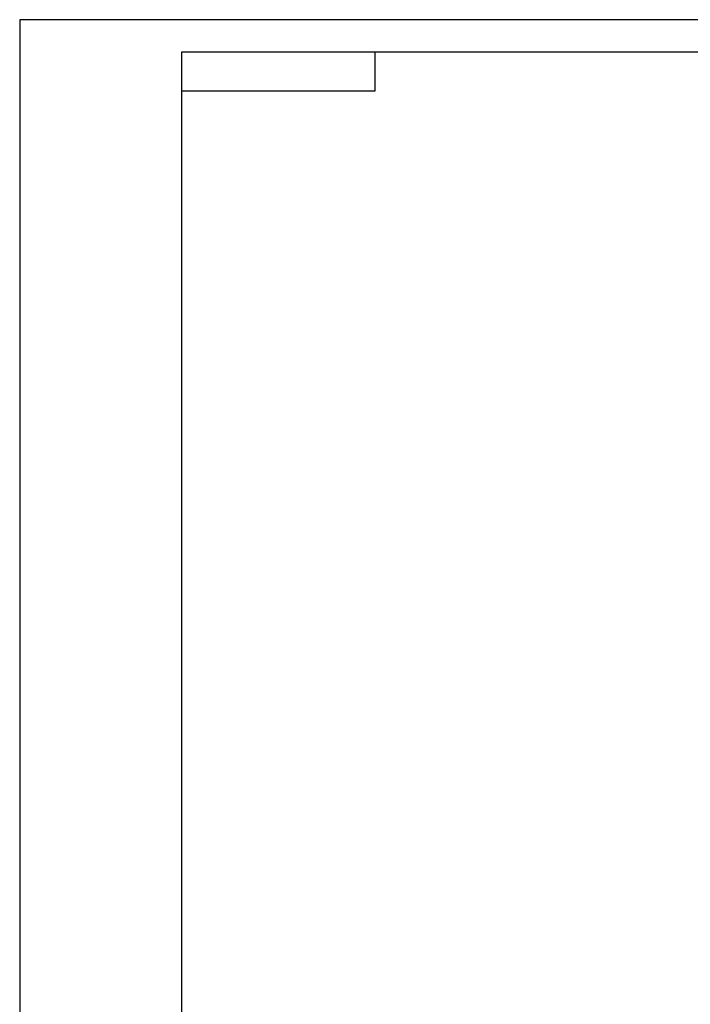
# Model space of a CAD drawing. Header units: millimetres. Extents: x 0 to 420, y 0 to 297.
# Tile 8 of 15: x 0 to 104, y 145 to 297. Entities that reach past the tile are written whole.
import ezdxf

# ---------------------------------------------------------------- set-up
doc = ezdxf.new("R2010")
doc.units = ezdxf.units.MM
doc.layers.add('5', color=7, linetype='Continuous')
doc.layers.add('9', color=7, linetype='Continuous')
doc.layers.add('SLD-0', color=179, linetype='Continuous', lineweight=25)

msp = doc.modelspace()

# ---------------------------------------------------------------- linework, layer by layer
at = {"layer": '5', "color": 7, "lineweight": 25}
for p, q in [((415, 292), (25, 292)), ((25, 292), (25, 5.02))]:
    msp.add_line(p, q, dxfattribs=at)
at = {"layer": '9', "color": 7}
for p, q in [((420, 297), (0, 297)), ((0, 297), (0, 0.02))]:
    msp.add_line(p, q, dxfattribs=at)
at = {"layer": 'SLD-0'}
for p, q in [((55, 286), (55, 292)), ((25, 286), (55, 286))]:
    msp.add_line(p, q, dxfattribs=at)

doc.saveas('drawing.dxf')
